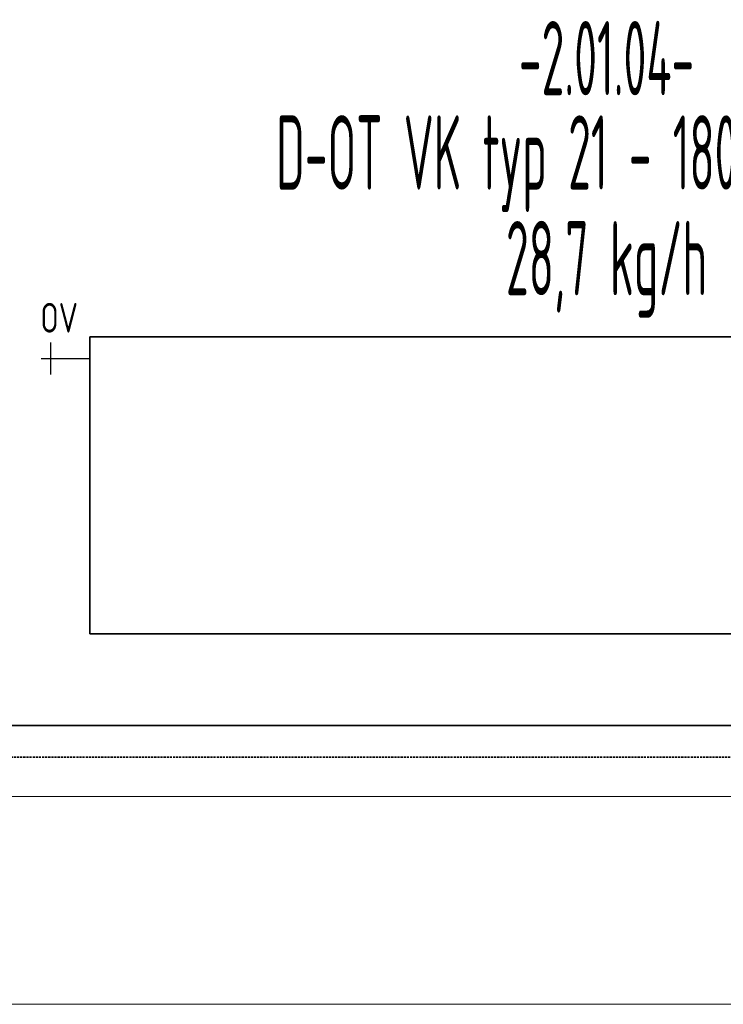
# Model space of a CAD drawing. Header units: millimetres. Extents: x 1279 to 58476, y -6899 to 74987.
# Tile 19 of 157: x 4683 to 5868, y -4179 to -2521. Entities that reach past the tile are written whole.
import ezdxf
from ezdxf.enums import TextEntityAlignment as Align

# ---------------------------------------------------------------- set-up
doc = ezdxf.new("R2010")
doc.units = ezdxf.units.MM
for name, pattern in [('phl_thick', [0]), ('VERDECKT', [9.525, 6.35, -3.175]), ('ČÁRKOVANÁ', [0.75, 0.5, -0.25])]:
    doc.linetypes.add(name, pattern=pattern)
for name, color, linetype, lineweight in [('JS_VYT_POPIS - OBECNĚ', 7, 'Continuous', 5), ('UT_POTRUBI - ZPÁTEČKA', 5, 'ČÁRKOVANÁ', 35), ('UT_SCHÉMA_POPIS', 7, 'VERDECKT', 5), ('UT_SCHÉMA_PŘÍVOD', 10, 'Continuous', 35), ('UT_SCHÉMA_SYMBOLY', 7, 'Continuous', 25), ('UT_ZAŘÍZENÍ - OT', 3, 'Continuous', 35), ('VZT_50 POPIS - OBECNE', 7, 'Continuous', 5)]:
    doc.layers.add(name, color=color, linetype=linetype, lineweight=lineweight)
doc.styles.add('ISO 2.5', font='isocp.shx', dxfattribs={"width": 0.8, "height": 2.5})
doc.styles.add('VZT_POPIS', font='isocp.shx', dxfattribs={"width": 0.6, "height": 125})

msp = doc.modelspace()

# ---------------------------------------------------------------- linework, layer by layer
at = {"layer": 'UT_POTRUBI - ZPÁTEČKA', "ltscale": 7}
msp.add_line((4406, -3762.8), (10215.5, -3762.8), dxfattribs=at)
at = {"layer": 'UT_SCHÉMA_PŘÍVOD'}
msp.add_line((4338.9, -3709.6), (10151.6, -3709.6), dxfattribs=at)
at = {"layer": 'UT_SCHÉMA_SYMBOLY'}
for p, q in [((4735.7, -3118.5), (4735.7, -3064.5)), ((4719.7, -3091.5), (4801.6, -3091.5))]:
    msp.add_line(p, q, dxfattribs=at)
at = {"layer": 'UT_ZAŘÍZENÍ - OT', "linetype": 'Continuous'}
for p, q in [((4801.6, -3555), (4801.6, -3055)), ((4801.6, -3055), (6601.6, -3055)), ((6601.6, -3555), (4801.6, -3555))]:
    msp.add_line(p, q, dxfattribs=at)
at = {"layer": 'VZT_50 POPIS - OBECNE', "linetype": 'phl_thick'}
for p, q in [((1278.8, -3829), (52959, -3829)), ((1278.8, -4179), (52959, -4179))]:
    msp.add_line(p, q, dxfattribs=at)

# ---------------------------------------------------------------- texts
at = {"layer": 'JS_VYT_POPIS - OBECNĚ', "style": 'VZT_POPIS', "width": 0.5}
for s, p in [('-2.01.04-', (5671.3, -2585.4)), ('D-OT VK typ 21 - 1800*500 mm', (5671.3, -2744.3)), ('28,7 kg/h', (5671.3, -2922.3))]:
    msp.add_text(s, height=125, dxfattribs=at).set_placement(p, align=Align.MIDDLE_CENTER)
at = {"layer": 'UT_SCHÉMA_POPIS', "style": 'ISO 2.5', "width": 0.8}
msp.add_text('OV', height=50, dxfattribs=at).set_placement((4718.2, -3022.7), align=Align.MIDDLE_LEFT)

doc.saveas('drawing.dxf')
